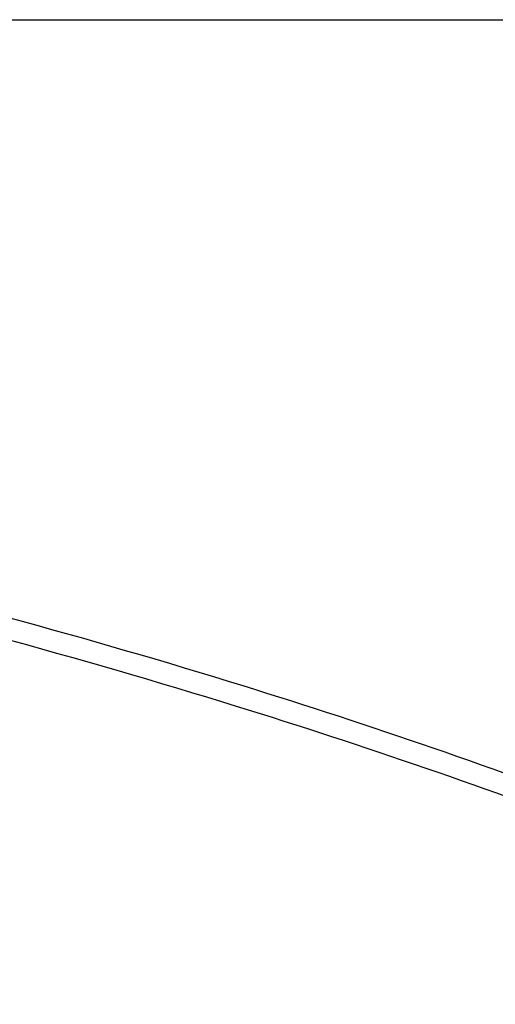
# Model space of a CAD drawing. Header units: millimetres. Extents: x -3034 to 546681, y -100001 to 133386.
# Tile 119 of 173: x 84795 to 93679, y -7537 to 10853. Entities that reach past the tile are written whole.
import ezdxf

# ---------------------------------------------------------------- set-up
doc = ezdxf.new("R2010")
doc.units = ezdxf.units.MM
doc.layers.add('A-niedruk', color=1, linetype='Continuous', plot=False)
doc.layers.add('Strop', color=252, linetype='Continuous')

# ---------------------------------------------------------------- blocks, each defined once
blk = doc.blocks.new('A$C67C5DD4D')
at = {"layer": 'Strop', "flags": 128}
for points in [[(14229, 0), (57959, 0), (57959, 1407), (57959, 1410), (73209, 1410), (79709, 1410), (79709, 6106), (86979, 6106), (86979, 7196), (86979, 9216), (86979, 9800, 0.032078), (72413, 18234, 0.000523), (72183, 18342, 0.001989), (71307, 18750, 0.031398), (57339, 24063, 0.034913), (39523, 28246), (39523, 28246), (39523, 28246, 0.026147), (28486, 29456), (24212, 29658, 0.006019), (21520, 29704, 0.048415)], [(14229, 0), (57959, 0), (57959, 1407), (57959, 1410), (73209, 1410), (79709, 1410), (79709, 6106), (86979, 6106), (86979, 7196), (86979, 9216), (86979, 9800, 0.032078), (72413, 18234, 0.000523), (72183, 18342, 0.001989), (71307, 18750, 0.031398), (57339, 24063, 0.034913), (39523, 28246), (39523, 28246), (39523, 28246, 0.026147), (28486, 29456), (24212, 29658, 0.006019), (21520, 29704, 0.048415)], [(14229, 400), (57559, 400), (57559, 1407), (57559, 1810), (73209, 1810), (79309, 1810), (79309, 6506), (86579, 6506), (86579, 7196), (86579, 9216), (86579, 9586, 0.031662), (72239, 17874, 0.000515), (72013, 17980, 0.001987), (71141, 18386, 0.031396), (57220, 23681, 0.035679), (39064, 27915), (39064, 27915, 0.025197), (28465, 29056), (24197, 29258, 0.00601), (21518, 29304, 0.047672)]]:
    blk.add_lwpolyline(points, format="xyb", dxfattribs=at)

msp = doc.modelspace()

# ---------------------------------------------------------------- block references
msp.add_blockref('A$C67C5DD4D', (31627.445, -25653.943))

# ---------------------------------------------------------------- next in the draw order: linework, layer by layer
at = {"layer": 'A-niedruk'}
msp.add_lwpolyline([(13415.502, 10853.067), (128047.181, 10853.067), (128047.181, -28429.252), (13415.502, -28429.252)], close=True, dxfattribs=at)

doc.saveas('drawing.dxf')
